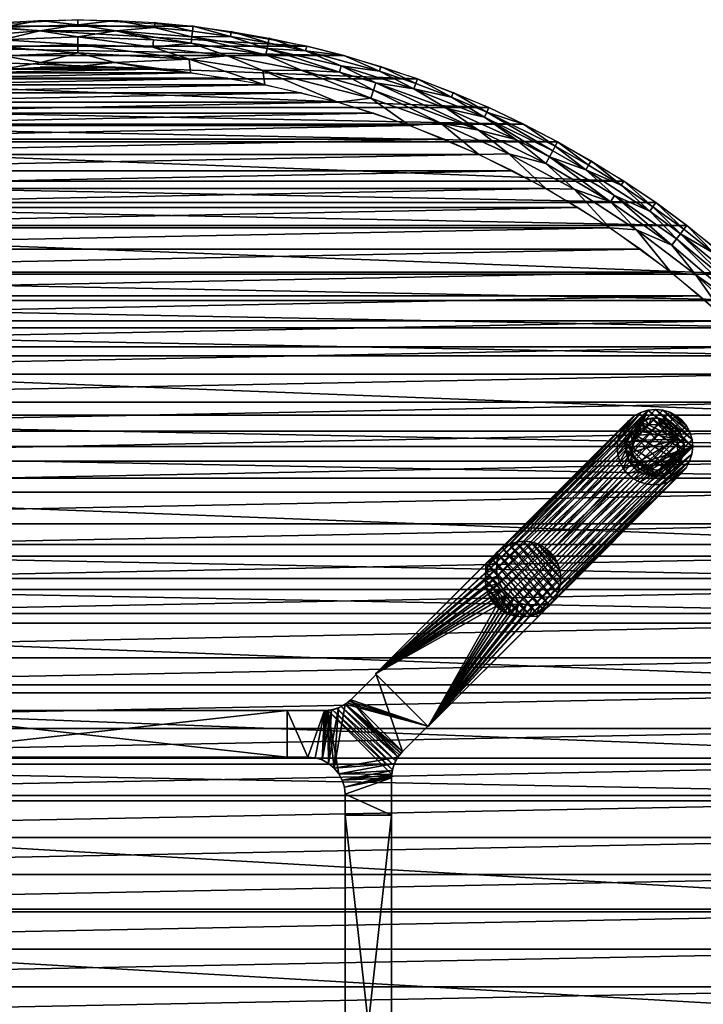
# Model space of a CAD drawing. Header units: inches. Extents: x -27 to 27, y -27 to 27.
# Tile 7 of 8: x -1.6 to 16.8, y 0.5 to 27. Entities that reach past the tile are written whole.
import ezdxf

# ---------------------------------------------------------------- set-up
doc = ezdxf.new("R2010")
doc.units = ezdxf.units.IN
doc.header["$MEASUREMENT"] = 0
for name, color, linetype in [('AFUTL-3-EDPL', 19, 'Continuous'), ('AFUTL-3-GDPL', 19, 'Continuous'), ('AFUTL-3-HWPT', 4, 'Continuous'), ('AFUTL-3-LGWD', 15, 'Continuous'), ('AFUTL-3-TPWD', 15, 'Continuous')]:
    doc.layers.add(name, color=color, linetype=linetype)

msp = doc.modelspace()

# ---------------------------------------------------------------- meshes
at = {"layer": 'AFUTL-3-EDPL'}
mesh = msp.add_polyface(dxfattribs=at)
corners = [(-0.991, 25.849, 41.005), (-2.02, 25.667, 40.976), (-1.999, 26.033, 41.092), (-3.044, 26.365, 41.371), (-5.053, 26.055, 41.371), (-5.087, 26.23, 41.556), (-1.034, 26.98, 42.047), (0, 26.866, 41.766), (-2.057, 26.788, 41.766), (-3.986, 25.804, 41.092), (-3.096, 26.822, 42.047), (-4.101, 26.552, 41.766), (-4.122, 26.684, 42.047), (-5.141, 26.506, 42.047), (-2.016, 26.258, 41.215), (-1.023, 26.699, 41.556), (0, 26.54, 41.371), (-2.032, 26.462, 41.371), (1.023, 26.699, 41.556), (0, 27, 42.047), (-5.115, 26.375, 41.766), (-3.064, 26.542, 41.556), (0, 26.11, 41.092), (0.991, 25.849, 41.005), (-2.067, 26.921, 42.047), (-3.026, 25.568, 40.976), (-5.894, 25.187, 41.005), (0, 26.336, 41.215), (-6.919, 25.176, 41.092), (-5.014, 25.854, 41.215), (0, 25.746, 40.976), (-5.023, 25.251, 40.976)]
mesh.append_faces([[corners[k] for k in face] for face in [(9, 28, 29)]], dxfattribs={"vtx0": -1})
mesh.append_faces([[corners[k] for k in face] for face in [(2, 1, 9), (12, 11, 13), (19, 7, 6), (24, 8, 10), (27, 22, 14), (3, 14, 4), (11, 5, 20), (6, 8, 24), (10, 11, 12), (17, 14, 3)]], dxfattribs={"vtx0": -1, "vtx1": -1})
mesh.append_faces([[corners[k] for k in face] for face in [(0, 1, 2), (6, 7, 8), (10, 8, 11), (15, 16, 17), (18, 16, 15), (21, 3, 5), (15, 17, 21), (22, 23, 0), (25, 26, 9), (8, 21, 11), (8, 15, 21), (7, 15, 8), (7, 18, 15), (11, 21, 5), (14, 29, 4), (16, 27, 17), (22, 0, 2), (14, 22, 2), (23, 30, 0)]], dxfattribs={"vtx0": -1, "vtx1": -1, "vtx2": -1})
mesh.append_faces([[corners[k] for k in face] for face in [(13, 11, 20), (14, 9, 29), (17, 27, 14), (21, 17, 3), (0, 30, 1)]], dxfattribs={"vtx0": -1, "vtx2": -1})
mesh.append_faces([[corners[k] for k in face] for face in [(3, 4, 5), (2, 9, 14), (1, 25, 9)]], dxfattribs={"vtx1": -1, "vtx2": -1})
mesh.append_faces([[corners[k] for k in face] for face in [(25, 31, 26)]], dxfattribs={"vtx2": -1})
mesh = msp.add_polyface(dxfattribs=at)
corners = [(1.023, 26.699, 41.556), (2.032, 26.462, 41.371), (0, 26.54, 41.371), (2.994, 25.937, 41.092), (5.023, 25.251, 40.976), (3.026, 25.568, 40.976), (0.991, 25.849, 41.005), (0, 26.11, 41.092), (3.064, 26.542, 41.556), (3.044, 26.365, 41.371), (3.096, 26.822, 42.047), (4.101, 26.552, 41.766), (3.081, 26.689, 41.766), (5.053, 26.055, 41.371), (4.971, 25.632, 41.092), (5.087, 26.23, 41.556), (1.034, 26.98, 42.047), (2.057, 26.788, 41.766), (0, 26.866, 41.766), (2.067, 26.921, 42.047), (2.016, 26.258, 41.215), (4.02, 26.027, 41.215), (4.122, 26.684, 42.047), (0, 26.336, 41.215), (6.122, 26.16, 41.766), (5.115, 26.375, 41.766), (6.001, 25.643, 41.215), (5.141, 26.506, 42.047), (0, 27, 42.047), (2.02, 25.667, 40.976), (0, 25.746, 40.976)]
mesh.append_faces([[corners[k] for k in face] for face in [(0, 9, 1)]], dxfattribs={"vtx0": -1})
mesh.append_faces([[corners[k] for k in face] for face in [(14, 4, 3), (11, 8, 12), (24, 15, 25), (20, 3, 23), (9, 20, 1), (25, 15, 11), (12, 8, 17)]], dxfattribs={"vtx0": -1, "vtx1": -1})
mesh.append_faces([[corners[k] for k in face] for face in [(3, 6, 7), (8, 9, 0), (8, 13, 9), (15, 13, 8), (16, 17, 18), (1, 20, 2), (9, 21, 20), (23, 3, 7), (17, 0, 18), (17, 8, 0), (11, 15, 8), (21, 3, 20), (13, 21, 9), (13, 26, 21), (26, 14, 21), (3, 5, 6)]], dxfattribs={"vtx0": -1, "vtx1": -1, "vtx2": -1})
mesh.append_faces([[corners[k] for k in face] for face in [(3, 4, 5), (10, 11, 12), (21, 14, 3), (2, 20, 23), (22, 25, 11), (19, 12, 17)]], dxfattribs={"vtx0": -1, "vtx2": -1})
mesh.append_faces([[corners[k] for k in face] for face in [(0, 1, 2), (16, 19, 17), (10, 22, 11), (22, 27, 25), (28, 16, 18), (19, 10, 12)]], dxfattribs={"vtx1": -1, "vtx2": -1})
mesh.append_faces([[corners[k] for k in face] for face in [(5, 29, 6), (6, 29, 30)]], dxfattribs={"vtx2": -1})
mesh = msp.add_polyface(dxfattribs=at)
corners = [(8.106, 25.614, 41.766), (7.08, 25.763, 41.556), (6.122, 26.16, 41.766), (9.031, 25.146, 41.556), (9.921, 24.616, 41.371), (8.008, 25.303, 41.371), (9.76, 24.217, 41.092), (8.911, 24.155, 40.976), (7.878, 24.893, 41.092), (5.141, 26.506, 42.047), (6.152, 26.29, 42.047), (6.989, 24.78, 40.976), (7.154, 26.035, 42.047), (10.773, 24.031, 41.215), (5.087, 26.23, 41.556), (7.033, 25.591, 41.371), (5.053, 26.055, 41.371), (4.971, 25.632, 41.092), (10.093, 25.043, 42.047), (10.99, 24.516, 41.766), (10.043, 24.919, 41.766), (8.146, 25.742, 42.047), (5.115, 26.375, 41.766), (7.946, 25.108, 41.215), (6.001, 25.643, 41.215), (9.126, 25.411, 42.047), (5.023, 25.251, 40.976), (10.779, 23.381, 40.976), (10.93, 24.381, 41.556), (11.585, 23.399, 41.092), (9.081, 25.285, 41.766)]
mesh.append_faces([[corners[k] for k in face] for face in [(6, 7, 8), (19, 28, 20), (30, 3, 0), (5, 23, 15), (20, 3, 30)]], dxfattribs={"vtx0": -1, "vtx1": -1})
mesh.append_faces([[corners[k] for k in face] for face in [(0, 1, 2), (12, 0, 2), (14, 15, 16), (8, 11, 17), (15, 23, 24), (5, 13, 23), (15, 24, 16), (13, 6, 23), (20, 28, 3), (0, 3, 1), (1, 15, 14), (3, 5, 1), (2, 1, 14), (28, 4, 3), (23, 8, 24), (24, 8, 17)]], dxfattribs={"vtx0": -1, "vtx1": -1, "vtx2": -1})
mesh.append_faces([[corners[k] for k in face] for face in [(3, 4, 5), (8, 7, 11), (18, 19, 20), (9, 2, 22), (17, 11, 26), (6, 27, 7), (23, 6, 8), (13, 29, 6), (21, 30, 0), (1, 5, 15), (25, 20, 30)]], dxfattribs={"vtx0": -1, "vtx2": -1})
mesh.append_faces([[corners[k] for k in face] for face in [(4, 13, 5)]], dxfattribs={"vtx1": -1})
mesh.append_faces([[corners[k] for k in face] for face in [(9, 10, 2), (12, 21, 0), (25, 18, 20), (10, 12, 2), (21, 25, 30)]], dxfattribs={"vtx1": -1, "vtx2": -1})
mesh = msp.add_polyface(dxfattribs=at)
corners = [(12.581, 23.136, 41.215), (13.342, 22.443, 41.092), (11.585, 23.399, 41.092), (11.045, 24.638, 42.047), (11.98, 24.196, 42.047), (10.99, 24.516, 41.766), (12.58, 22.463, 40.976), (10.779, 23.381, 40.976), (14.604, 22.551, 41.766), (15.372, 21.854, 41.556), (13.654, 22.966, 41.556), (13.797, 23.208, 42.047), (13.729, 23.094, 41.766), (12.835, 23.603, 41.766), (15.021, 21.356, 41.092), (15.939, 20.219, 40.976), (14.304, 21.407, 40.976), (11.776, 23.784, 41.371), (10.773, 24.031, 41.215), (9.921, 24.616, 41.371), (14.426, 22.277, 41.371), (12.764, 23.473, 41.556), (12.679, 23.316, 41.371), (10.93, 24.381, 41.556), (14.676, 22.663, 42.047), (15.965, 20.944, 41.215), (14.315, 22.105, 41.215), (12.898, 23.72, 42.047), (9.76, 24.217, 41.092), (15.457, 21.975, 41.766), (10.093, 25.043, 42.047)]
mesh.append_faces([[corners[k] for k in face] for face in [(23, 22, 17)]], dxfattribs={"vtx0": -1})
mesh.append_faces([[corners[k] for k in face] for face in [(1, 6, 2), (21, 22, 23), (8, 10, 12), (2, 7, 28), (14, 16, 1), (10, 22, 21), (22, 0, 17), (12, 10, 13)]], dxfattribs={"vtx0": -1, "vtx1": -1})
mesh.append_faces([[corners[k] for k in face] for face in [(8, 9, 10), (4, 13, 5), (9, 20, 10), (10, 20, 22), (25, 14, 26), (26, 1, 0), (0, 2, 18), (13, 21, 5), (22, 26, 0), (17, 0, 18), (20, 25, 26), (20, 26, 22)]], dxfattribs={"vtx0": -1, "vtx1": -1, "vtx2": -1})
mesh.append_faces([[corners[k] for k in face] for face in [(0, 1, 2), (2, 6, 7), (11, 8, 12), (14, 15, 16), (17, 18, 19), (1, 16, 6), (5, 21, 23), (26, 14, 1), (24, 29, 8), (13, 10, 21), (27, 12, 13)]], dxfattribs={"vtx0": -1, "vtx2": -1})
mesh.append_faces([[corners[k] for k in face] for face in [(3, 4, 5), (11, 24, 8), (23, 17, 19), (27, 11, 12), (4, 27, 13), (30, 3, 5)]], dxfattribs={"vtx1": -1, "vtx2": -1})
mesh = msp.add_polyface(dxfattribs=at)
corners = [(17.094, 20.727, 41.766), (16.197, 21.249, 41.556), (16.287, 21.367, 41.766), (17.776, 19.947, 41.556), (18.813, 18.105, 41.092), (17.477, 18.906, 40.976), (16.612, 20.143, 41.092), (19.358, 18.63, 41.766), (18.527, 19.251, 41.556), (18.63, 19.358, 41.766), (19.947, 17.776, 41.556), (17.658, 19.814, 41.371), (16.089, 21.107, 41.371), (19.123, 18.404, 41.371), (15.372, 21.854, 41.556), (14.426, 22.277, 41.371), (15.939, 20.219, 40.976), (15.021, 21.356, 41.092), (16.368, 21.473, 42.047), (17.964, 20.157, 42.047), (18.723, 19.454, 42.047), (17.179, 20.83, 42.047), (18.262, 18.975, 41.215), (15.965, 20.944, 41.215), (15.534, 22.084, 42.047), (17.875, 20.057, 41.766), (15.457, 21.975, 41.766), (14.604, 22.551, 41.766), (19.454, 18.723, 42.047), (14.676, 22.663, 42.047), (19.814, 17.658, 41.371), (20.057, 17.875, 41.766)]
mesh.append_faces([[corners[k] for k in face] for face in [(8, 30, 13)]], dxfattribs={"vtx0": -1})
mesh.append_faces([[corners[k] for k in face] for face in [(0, 1, 2), (7, 8, 9), (6, 16, 17), (22, 4, 6), (25, 3, 0), (26, 14, 27), (8, 11, 3), (1, 12, 14), (9, 8, 25), (2, 1, 26)]], dxfattribs={"vtx0": -1, "vtx1": -1})
mesh.append_faces([[corners[k] for k in face] for face in [(0, 3, 1), (4, 5, 6), (7, 10, 8), (3, 11, 1), (14, 12, 15), (12, 23, 15), (12, 22, 23)]], dxfattribs={"vtx0": -1, "vtx1": -1, "vtx2": -1})
mesh.append_faces([[corners[k] for k in face] for face in [(1, 11, 12), (18, 0, 2), (20, 7, 9), (23, 6, 17), (6, 5, 16), (13, 22, 11), (21, 25, 0), (25, 8, 3), (26, 1, 14), (28, 31, 7), (19, 9, 25), (24, 2, 26)]], dxfattribs={"vtx0": -1, "vtx2": -1})
mesh.append_faces([[corners[k] for k in face] for face in [(11, 22, 12)]], dxfattribs={"vtx1": -1})
mesh.append_faces([[corners[k] for k in face] for face in [(8, 13, 11), (19, 20, 9), (18, 21, 0), (22, 6, 23), (24, 18, 2), (21, 19, 25), (20, 28, 7), (29, 24, 26)]], dxfattribs={"vtx1": -1, "vtx2": -1})
at = {"layer": 'AFUTL-3-GDPL'}
mesh = msp.add_polyface(dxfattribs=at)
corners = [(15.601, 16.295), (14.846, 15.093), (16.1, 15.724, 0.531), (15.931, 14.846), (15.301, 14.924, 0.531), (16.179, 15.931), (15.07, 15.954, 0.531), (14.73, 15.601), (15.895, 15.019, 0.531), (15.093, 16.179), (16.295, 15.424), (15.424, 14.73), (14.902, 15.376, 0.531), (15.649, 16.122, 0.531), (15.093, 14.846, 0.177), (16.069, 14.956, 0.177), (14.846, 15.931, 0.177), (16.179, 15.931, 0.177), (15.931, 16.179, 0.177), (15.093, 16.179, 0.177), (14.769, 15.252, 0.177), (15.772, 14.769, 0.177), (16.295, 15.601, 0.177), (15.601, 16.295, 0.177), (16.256, 15.252, 0.177), (14.73, 15.601, 0.177), (15.424, 14.73, 0.177), (16.13, 15.415, 0.531), (15.61, 14.895, 0.531), (14.912, 15.687, 0.531), (14.846, 15.931), (15.093, 14.846), (15.931, 16.179), (16.179, 15.093), (15.338, 16.113, 0.531), (15.926, 15.981, 0.531), (15.044, 15.099, 0.531), (16.006, 15.129, 0.531), (14.956, 14.956, 0.177), (15.252, 16.256, 0.177), (15.424, 16.295), (16.295, 15.601), (14.73, 15.424), (15.601, 14.73), (16.295, 15.424, 0.177), (15.424, 16.295, 0.177), (14.846, 15.093, 0.177), (16.179, 15.093, 0.177), (15.772, 16.256, 0.177), (14.73, 15.424, 0.177), (15.931, 14.846, 0.177), (16.069, 16.069, 0.177)]
mesh.append_faces([[corners[k] for k in face] for face in [(4, 14, 26), (35, 51, 18), (6, 19, 16), (12, 49, 20), (34, 45, 39), (28, 26, 21), (36, 46, 38), (21, 43, 3), (47, 33, 24), (29, 16, 25), (51, 32, 18), (48, 32, 0), (13, 48, 23), (39, 40, 9), (20, 42, 1), (46, 1, 38), (50, 3, 15), (2, 22, 17), (48, 0, 23), (45, 40, 39), (24, 33, 10), (49, 42, 20), (26, 43, 21), (4, 26, 28), (6, 16, 29), (38, 1, 31), (51, 5, 32), (15, 3, 33), (38, 31, 14), (39, 9, 19), (26, 11, 43), (27, 24, 44), (24, 10, 44), (20, 1, 46), (15, 33, 47), (18, 32, 48), (21, 3, 50), (17, 5, 51)]])
mesh.append_faces([[corners[k] for k in face] for face in [(13, 45, 34), (37, 24, 27), (12, 46, 36), (19, 30, 16), (22, 5, 17), (16, 7, 25), (14, 11, 26), (27, 22, 2), (1, 11, 31), (5, 0, 32), (34, 19, 6), (36, 14, 4), (37, 28, 8), (45, 0, 40), (22, 10, 41), (49, 7, 42), (37, 15, 47), (13, 18, 48), (12, 25, 49), (8, 21, 50), (35, 17, 51)]], dxfattribs={"vtx0": -1})
mesh.append_faces([[corners[k] for k in face] for face in [(33, 9, 10), (30, 3, 7), (42, 11, 1), (27, 28, 37), (41, 0, 5), (2, 4, 27), (9, 33, 30), (8, 15, 37), (10, 40, 41), (7, 43, 42)]], dxfattribs={"vtx0": -1, "vtx1": -1})
mesh.append_faces([[corners[k] for k in face] for face in [(10, 9, 40), (7, 3, 43), (27, 4, 28), (2, 6, 29), (30, 33, 3), (2, 36, 4), (41, 40, 0), (42, 43, 11)]], dxfattribs={"vtx0": -1, "vtx2": -1})
mesh.append_faces([[corners[k] for k in face] for face in [(28, 21, 8), (29, 25, 12), (35, 18, 13), (44, 10, 22), (2, 17, 35), (35, 13, 2), (23, 0, 45), (25, 7, 49)]], dxfattribs={"vtx1": -1})
mesh.append_faces([[corners[k] for k in face] for face in [(29, 12, 2), (12, 36, 2), (13, 34, 2), (34, 6, 2)]], dxfattribs={"vtx1": -1, "vtx2": -1})
mesh.append_faces([[corners[k] for k in face] for face in [(37, 47, 24), (27, 44, 22), (14, 31, 11), (16, 30, 7), (22, 41, 5), (8, 50, 15), (19, 9, 30), (36, 38, 14), (34, 39, 19), (13, 23, 45), (12, 20, 46)]], dxfattribs={"vtx2": -1})
at = {"layer": 'AFUTL-3-HWPT'}
mesh = msp.add_polyface(dxfattribs=at)
corners = [(8.004, 9.418, 40.976), (9.418, 8.004, 40.976), (12.38, 10.966, 40.976), (12.321, 11.025, 40.976), (12.133, 10.971, 40.976), (11.939, 10.953, 40.976), (11.746, 10.973, 40.976), (11.561, 11.03, 40.976), (11.391, 11.121, 40.976), (11.243, 11.243, 40.976), (11.121, 11.391, 40.976), (11.03, 11.561, 40.976), (10.973, 11.746, 40.976), (10.953, 11.939, 40.976), (10.971, 12.133, 40.976), (11.025, 12.321, 40.976), (10.966, 12.38, 40.976), (11.266, 12.681, 38.976), (8.004, 9.418, 38.976), (9.418, 8.004, 38.976), (12.681, 11.266, 38.976), (11.325, 12.622, 38.976), (12.622, 11.325, 38.976), (11.271, 12.434, 38.976), (11.254, 12.24, 38.976), (11.274, 12.047, 38.976), (11.33, 11.862, 38.976), (11.421, 11.692, 38.976), (11.543, 11.543, 38.976), (11.692, 11.421, 38.976), (11.862, 11.33, 38.976), (12.047, 11.274, 38.976), (12.24, 11.254, 38.976), (12.434, 11.271, 38.976)]
mesh.append_faces([[corners[k] for k in face] for face in [(16, 18, 0), (19, 2, 1), (16, 21, 17), (20, 3, 2), (23, 15, 14), (24, 14, 13), (25, 13, 12), (26, 12, 11), (27, 11, 10), (28, 10, 9), (28, 8, 29), (29, 7, 30), (30, 6, 31), (31, 5, 32), (32, 4, 33), (33, 3, 22), (1, 18, 19)]], dxfattribs={"vtx0": -1})
mesh.append_faces([[corners[k] for k in face] for face in [(1, 9, 0), (2, 4, 1), (17, 23, 18), (18, 28, 19)]], dxfattribs={"vtx0": -1, "vtx1": -1})
mesh.append_faces([[corners[k] for k in face] for face in [(0, 9, 10), (0, 10, 11), (1, 4, 5), (1, 5, 6), (1, 7, 8), (1, 8, 9), (0, 12, 13), (0, 13, 14), (14, 16, 0), (18, 23, 24), (18, 24, 25), (18, 26, 27), (18, 27, 28), (19, 28, 29), (19, 29, 30), (19, 31, 32), (19, 32, 33), (33, 20, 19)]], dxfattribs={"vtx0": -1, "vtx2": -1})
mesh.append_faces([[corners[k] for k in face] for face in [(15, 16, 14), (17, 18, 16), (20, 2, 19), (15, 21, 16), (22, 3, 20), (22, 20, 33), (21, 15, 23), (23, 14, 24), (24, 13, 25), (25, 12, 26), (26, 11, 27), (27, 10, 28), (0, 18, 1)]], dxfattribs={"vtx1": -1})
mesh.append_faces([[corners[k] for k in face] for face in [(6, 7, 1), (11, 12, 0), (25, 26, 18), (30, 31, 19)]], dxfattribs={"vtx1": -1, "vtx2": -1})
mesh.append_faces([[corners[k] for k in face] for face in [(2, 3, 4), (17, 21, 23), (28, 9, 8), (29, 8, 7), (30, 7, 6), (31, 6, 5), (32, 5, 4), (33, 4, 3)]], dxfattribs={"vtx2": -1})
mesh = msp.add_polyface(dxfattribs=at)
corners = [(8.015, 9.407, 40.976), (8.015, 9.407, 39.008), (7.334, 8.726, 38.986), (7.334, 8.726, 40.976), (9.407, 8.015, 39.008), (9.407, 8.015, 40.976), (8.726, 7.334, 40.976), (8.726, 7.334, 38.986), (5.625, 8.433, 38.976), (5.625, 8.433, 40.976), (6.627, 8.433, 40.976), (6.627, 8.433, 38.976), (5.625, 7.183, 38.976), (5.625, 7.183, 40.976), (6.822, 8.452, 40.976), (7.009, 8.509, 40.976), (7.182, 8.601, 40.976), (7.288, 8.682, 38.984), (7.239, 8.642, 38.983), (7.187, 8.605, 38.981), (7.079, 8.541, 38.979), (6.962, 8.491, 38.977), (6.841, 8.456, 38.977), (6.719, 8.437, 38.976), (6.688, 8.435, 38.976), (6.657, 8.433, 38.976), (8.601, 7.182, 40.976), (8.509, 7.009, 40.976), (8.452, 6.822, 40.976), (8.433, 6.627, 40.976), (8.433, 6.627, 38.976), (8.433, 6.657, 38.976), (8.435, 6.688, 38.976), (8.437, 6.719, 38.976), (8.456, 6.841, 38.977), (8.491, 6.962, 38.977), (8.541, 7.079, 38.979), (8.605, 7.187, 38.981), (8.642, 7.239, 38.983), (8.682, 7.288, 38.984), (6.183, 7.183, 38.976), (6.183, 7.183, 40.976), (6.378, 7.164, 40.976), (6.566, 7.107, 40.976), (6.738, 7.014, 40.976), (6.89, 6.89, 40.976), (7.014, 6.738, 40.976), (7.107, 6.566, 40.976), (7.164, 6.378, 40.976), (7.183, 6.183, 40.976), (7.183, 5.625, 40.976), (8.433, 5.625, 40.976), (8.433, 5.625, 38.976), (6.378, 7.164, 38.976), (6.566, 7.107, 38.976), (6.738, 7.014, 38.976), (6.89, 6.89, 38.976), (7.014, 6.738, 38.976), (7.107, 6.566, 38.976), (7.164, 6.378, 38.976), (7.183, 6.183, 38.976), (7.183, 5.625, 38.976)]
mesh.append_faces([[corners[k] for k in face] for face in [(1, 5, 4), (9, 12, 13), (41, 9, 13), (30, 51, 52), (59, 49, 48), (58, 48, 47), (57, 47, 46), (56, 46, 45), (55, 45, 44), (54, 44, 43), (53, 43, 42), (60, 52, 61), (52, 50, 61)]], dxfattribs={"vtx0": -1})
mesh.append_faces([[corners[k] for k in face] for face in [(4, 6, 7), (8, 10, 11), (14, 23, 10), (15, 21, 14), (21, 15, 20), (20, 16, 19), (19, 16, 18), (18, 3, 17), (17, 3, 2), (26, 38, 6), (27, 36, 26), (36, 27, 35), (35, 28, 34), (34, 28, 33), (33, 29, 32), (32, 29, 31), (31, 29, 30), (13, 40, 41), (6, 3, 26), (45, 15, 44), (44, 14, 43), (43, 10, 42), (42, 10, 41), (26, 45, 27), (27, 46, 28), (28, 47, 29), (60, 49, 59), (61, 49, 60), (33, 23, 34), (34, 22, 35), (35, 21, 36), (36, 20, 37), (25, 54, 11), (54, 23, 55), (55, 23, 56), (56, 23, 57), (57, 33, 58), (58, 33, 59), (59, 30, 60), (2, 4, 17), (17, 4, 18), (18, 4, 19)]], dxfattribs={"vtx0": -1, "vtx1": -1})
mesh.append_faces([[corners[k] for k in face] for face in [(26, 16, 45), (57, 23, 33)]], dxfattribs={"vtx0": -1, "vtx1": -1, "vtx2": -1})
mesh.append_faces([[corners[k] for k in face] for face in [(3, 1, 2), (10, 23, 24), (10, 24, 25), (14, 21, 22), (14, 22, 23), (20, 15, 16), (18, 16, 3), (6, 38, 39), (6, 39, 7), (26, 36, 37), (26, 37, 38), (35, 27, 28), (33, 28, 29), (6, 0, 3), (26, 3, 16), (45, 16, 15), (44, 15, 14), (43, 14, 10), (41, 10, 9), (27, 45, 46), (28, 46, 47), (29, 47, 48), (29, 48, 49), (49, 51, 29), (40, 42, 41), (34, 23, 22), (35, 22, 21), (36, 21, 20), (37, 20, 19), (11, 54, 53), (11, 53, 40), (54, 24, 23), (59, 33, 32), (59, 32, 31), (60, 30, 52), (40, 8, 11), (19, 4, 7), (19, 7, 39), (19, 38, 37)]], dxfattribs={"vtx0": -1, "vtx2": -1})
mesh.append_faces([[corners[k] for k in face] for face in [(0, 1, 3), (5, 6, 4), (9, 10, 8), (0, 5, 1), (8, 12, 9), (12, 40, 13), (5, 0, 6), (50, 51, 49), (59, 48, 58), (58, 47, 57), (57, 46, 56), (56, 45, 55), (55, 44, 54), (54, 43, 53), (53, 42, 40), (50, 49, 61), (12, 8, 40), (1, 4, 2), (51, 50, 52)]], dxfattribs={"vtx1": -1})
mesh.append_faces([[corners[k] for k in face] for face in [(25, 11, 10), (29, 51, 30), (25, 24, 54), (31, 30, 59), (39, 38, 19)]], dxfattribs={"vtx1": -1, "vtx2": -1})
mesh = msp.add_polyface(dxfattribs=at)
corners = [(-5.625, 7.183, 38.976), (-5.625, 8.433, 38.976), (5.625, 8.433, 38.976), (5.625, 7.183, 38.976), (5.625, 7.183, 40.976), (-5.625, 7.183, 40.976), (5.625, 8.433, 40.976), (-5.625, 8.433, 40.976)]
mesh.append_faces([[corners[k] for k in face] for face in [(3, 1, 2), (5, 3, 4), (2, 4, 3), (1, 6, 2), (5, 6, 7), (0, 7, 1)]], dxfattribs={"vtx0": -1})
mesh.append_faces([[corners[k] for k in face] for face in [(0, 1, 3), (0, 3, 5), (6, 4, 2), (7, 6, 1), (4, 6, 5), (5, 7, 0)]], dxfattribs={"vtx1": -1})
mesh = msp.add_polyface(dxfattribs=at)
corners = [(7.183, 5.625, 38.976), (8.433, 5.625, 38.976), (8.433, -5.625, 38.976), (7.183, -5.625, 38.976), (8.433, 5.625, 40.976), (8.433, -5.625, 40.976), (7.183, -5.625, 40.976), (7.183, 5.625, 40.976)]
mesh.append_faces([[corners[k] for k in face] for face in [(3, 1, 2), (1, 5, 2), (6, 2, 5), (3, 7, 0), (5, 7, 6), (0, 4, 1)]], dxfattribs={"vtx0": -1})
mesh.append_faces([[corners[k] for k in face] for face in [(0, 1, 3), (4, 5, 1), (3, 2, 6), (6, 7, 3), (4, 7, 5), (7, 4, 0)]], dxfattribs={"vtx1": -1})
at = {"layer": 'AFUTL-3-LGWD'}
mesh = msp.add_polyface(dxfattribs=at)
corners = [(14.787, 14.787, 0.098), (14.939, 14.662, 0.098), (15.114, 14.57, 0.098), (15.303, 14.515, 0.098), (15.501, 14.497, 0.098), (15.699, 14.519, 0.098), (15.89, 14.579, 0.098), (16.067, 14.675, 0.098), (16.222, 14.802, 0.098), (16.35, 14.958, 0.098), (16.446, 15.134, 0.098), (16.506, 15.325, 0.098), (16.528, 15.524, 0.098), (16.51, 15.721, 0.098), (16.455, 15.911, 0.098), (16.363, 16.086, 0.098), (16.238, 16.238, 0.098), (16.086, 16.363, 0.098), (15.911, 16.455, 0.098), (15.721, 16.51, 0.098), (15.524, 16.528, 0.098), (15.325, 16.506, 0.098), (15.134, 16.446, 0.098), (14.958, 16.35, 0.098), (14.802, 16.222, 0.098), (14.675, 16.067, 0.098), (14.579, 15.89, 0.098), (14.519, 15.699, 0.098), (14.497, 15.501, 0.098), (14.515, 15.303, 0.098), (14.57, 15.114, 0.098), (14.662, 14.939, 0.098), (12.695, 12.695, 40.972), (12.819, 12.542, 40.972), (12.911, 12.368, 40.972), (12.967, 12.178, 40.972), (12.984, 11.98, 40.972), (12.963, 11.782, 40.972), (12.903, 11.591, 40.972), (12.807, 11.414, 40.972), (12.679, 11.259, 40.972), (12.524, 11.131, 40.972), (12.347, 11.035, 40.972), (12.156, 10.976, 40.972), (11.958, 10.954, 40.972), (11.76, 10.971, 40.972), (11.57, 11.027, 40.972), (11.396, 11.119, 40.972), (11.243, 11.243, 40.972), (11.119, 11.396, 40.972), (11.027, 11.57, 40.972), (10.971, 11.76, 40.972), (10.954, 11.958, 40.972), (10.976, 12.156, 40.972), (11.035, 12.347, 40.972), (11.131, 12.524, 40.972), (11.259, 12.679, 40.972), (11.414, 12.807, 40.972), (11.591, 12.903, 40.972), (11.782, 12.963, 40.972), (11.98, 12.984, 40.972), (12.178, 12.967, 40.972), (12.368, 12.911, 40.972), (12.542, 12.819, 40.972)]
mesh.append_faces([[corners[k] for k in face] for face in [(0, 47, 48), (46, 1, 2), (44, 3, 4), (42, 5, 6), (40, 7, 8), (38, 9, 10), (36, 11, 12), (34, 13, 14), (32, 15, 16), (63, 18, 62), (61, 20, 60), (59, 22, 58), (57, 24, 56), (55, 26, 54), (53, 28, 52), (51, 30, 50), (47, 49, 48), (23, 25, 24), (15, 17, 16), (7, 9, 8)]], dxfattribs={"vtx0": -1})
mesh.append_faces([[corners[k] for k in face] for face in [(1, 47, 0), (47, 1, 46), (45, 3, 44), (43, 5, 42), (41, 7, 40), (39, 9, 38), (37, 11, 36), (35, 13, 34), (33, 15, 32), (32, 17, 63), (62, 19, 61), (60, 21, 59), (58, 23, 57), (56, 25, 55), (54, 27, 53), (52, 29, 51), (50, 31, 49), (33, 63, 34), (34, 62, 35), (35, 61, 36), (36, 60, 37), (37, 59, 38), (38, 58, 39), (39, 57, 40), (40, 56, 41), (41, 55, 42), (42, 54, 43), (43, 53, 44), (44, 52, 45), (45, 51, 46), (46, 50, 47), (21, 27, 22), (22, 26, 23), (12, 20, 13), (13, 19, 14), (14, 18, 15), (11, 4, 12), (4, 11, 5), (5, 10, 6), (6, 9, 7)]], dxfattribs={"vtx0": -1, "vtx1": -1})
mesh.append_faces([[corners[k] for k in face] for face in [(12, 31, 21)]], dxfattribs={"vtx0": -1, "vtx1": -1, "vtx2": -1})
mesh.append_faces([[corners[k] for k in face] for face in [(45, 2, 3), (43, 4, 5), (41, 6, 7), (39, 8, 9), (37, 10, 11), (35, 12, 13), (33, 14, 15), (63, 17, 18), (61, 19, 20), (59, 21, 22), (57, 23, 24), (55, 25, 26), (53, 27, 28), (51, 29, 30), (49, 31, 0), (34, 63, 62), (35, 62, 61), (36, 61, 60), (37, 60, 59), (38, 59, 58), (39, 58, 57), (40, 57, 56), (41, 56, 55), (42, 55, 54), (43, 54, 53), (44, 53, 52), (45, 52, 51), (46, 51, 50), (47, 50, 49), (12, 0, 31), (21, 31, 30), (21, 30, 29), (21, 28, 27), (22, 27, 26), (23, 26, 25), (13, 20, 19), (14, 19, 18), (15, 18, 17), (12, 4, 3), (12, 3, 2), (5, 11, 10), (6, 10, 9)]], dxfattribs={"vtx0": -1, "vtx2": -1})
mesh.append_faces([[corners[k] for k in face] for face in [(46, 2, 45), (44, 4, 43), (42, 6, 41), (40, 8, 39), (38, 10, 37), (36, 12, 35), (34, 14, 33), (32, 63, 33)]], dxfattribs={"vtx1": -1})
mesh.append_faces([[corners[k] for k in face] for face in [(1, 0, 12), (29, 28, 21), (21, 20, 12), (2, 1, 12)]], dxfattribs={"vtx1": -1, "vtx2": -1})
mesh.append_faces([[corners[k] for k in face] for face in [(0, 48, 49), (32, 16, 17), (62, 18, 19), (60, 20, 21), (58, 22, 23), (56, 24, 25), (54, 26, 27), (52, 28, 29), (50, 30, 31)]], dxfattribs={"vtx2": -1})
at = {"layer": 'AFUTL-3-TPWD'}
mesh = msp.add_polyface(dxfattribs=at)
corners = [(0, 25.746, 40.976), (25.746, 0, 40.976), (0, -25.746, 40.976), (-25.746, 0, 40.976), (-22.084, -15.534, 42.047), (0, -27, 42.047), (0, 27, 42.047), (22.084, 15.534, 42.047), (-19.578, -16.721, 40.976), (19.578, 16.721, 40.976), (16.721, -19.578, 40.976), (-16.721, 19.578, 40.976), (15.534, -22.084, 42.047), (-15.534, 22.084, 42.047), (22.084, -15.534, 42.047), (15.534, 22.084, 42.047), (-15.534, -22.084, 42.047), (-22.084, 15.534, 42.047), (9.126, -25.411, 42.047), (25.411, 9.126, 42.047), (-25.411, -9.126, 42.047), (-9.126, 25.411, 42.047), (-25.411, 9.126, 42.047), (25.411, -9.126, 42.047), (-9.126, -25.411, 42.047), (9.126, 25.411, 42.047), (-26.822, -3.096, 42.047), (26.822, 3.096, 42.047), (-26.822, 3.096, 42.047), (26.822, -3.096, 42.047), (-25.251, -5.023, 40.976), (-5.023, -25.251, 40.976), (25.251, -5.023, 40.976), (5.023, 25.251, 40.976), (-25.251, 5.023, 40.976), (5.023, -25.251, 40.976), (25.251, 5.023, 40.976), (-5.023, 25.251, 40.976), (-9.853, -23.786, 40.976), (9.853, 23.786, 40.976), (23.786, -9.853, 40.976), (-23.786, 9.853, 40.976), (-9.853, 23.786, 40.976), (9.853, -23.786, 40.976), (23.786, 9.853, 40.976), (-23.786, -9.853, 40.976), (19.578, -16.721, 40.976), (16.721, 19.578, 40.976), (-19.578, 16.721, 40.976), (-16.721, -19.578, 40.976), (22.463, -12.58, 40.976), (-22.463, 12.58, 40.976), (12.58, 22.463, 40.976), (-12.58, -22.463, 40.976), (22.463, 12.58, 40.976), (-22.463, -12.58, 40.976), (-12.58, 22.463, 40.976), (12.58, -22.463, 40.976), (-3.096, -26.822, 42.047), (3.096, 26.822, 42.047), (3.096, -26.822, 42.047), (-3.096, 26.822, 42.047), (27, 0, 42.047), (-27, 0, 42.047), (-24.196, 11.98, 42.047), (11.98, 24.196, 42.047), (24.196, -11.98, 42.047), (-11.98, -24.196, 42.047), (11.98, -24.196, 42.047), (24.196, 11.98, 42.047), (-11.98, 24.196, 42.047), (-24.196, -11.98, 42.047), (20.157, -17.964, 42.047), (-17.964, -20.157, 42.047), (17.964, 20.157, 42.047), (-20.157, 17.964, 42.047), (17.964, -20.157, 42.047), (-17.964, 20.157, 42.047), (20.157, 17.964, 42.047), (-20.157, -17.964, 42.047), (-25.568, -3.026, 40.976), (25.568, 3.026, 40.976), (3.026, -25.568, 40.976), (-3.026, 25.568, 40.976), (3.026, 25.568, 40.976), (25.568, -3.026, 40.976), (-3.026, -25.568, 40.976), (-25.568, 3.026, 40.976), (-7.956, 24.486, 40.976), (7.956, -24.486, 40.976), (-24.486, -7.956, 40.976), (24.486, 7.956, 40.976), (7.956, 24.486, 40.976), (-7.956, -24.486, 40.976), (24.486, -7.956, 40.976), (-24.486, 7.956, 40.976), (14.304, 21.407, 40.976), (21.407, -14.304, 40.976), (-14.304, -21.407, 40.976), (-21.407, 14.304, 40.976), (21.407, 14.304, 40.976), (-21.407, -14.304, 40.976), (14.304, -21.407, 40.976), (-14.304, 21.407, 40.976), (-7.154, 26.035, 42.047), (26.035, 7.154, 42.047), (-26.035, -7.154, 42.047), (7.154, -26.035, 42.047), (26.035, -7.154, 42.047), (-26.035, 7.154, 42.047), (7.154, 26.035, 42.047), (-7.154, -26.035, 42.047), (18.906, -17.477, 40.976), (-18.906, 17.477, 40.976), (17.477, 18.906, 40.976), (-17.477, -18.906, 40.976), (17.477, -18.906, 40.976), (-17.477, 18.906, 40.976), (18.906, 17.477, 40.976), (-18.906, -17.477, 40.976), (23.381, -10.779, 40.976), (-23.381, 10.779, 40.976), (-10.779, -23.381, 40.976), (10.779, 23.381, 40.976), (23.381, 10.779, 40.976), (10.779, -23.381, 40.976), (-10.779, 23.381, 40.976), (-23.381, -10.779, 40.976), (-24.155, 8.911, 40.976), (8.911, 24.155, 40.976), (24.155, -8.911, 40.976), (-8.911, -24.155, 40.976), (-8.911, 24.155, 40.976), (24.155, 8.911, 40.976), (8.911, -24.155, 40.976), (-24.155, -8.911, 40.976), (-15.133, -20.829, 40.976), (-20.829, 15.133, 40.976), (15.133, 20.829, 40.976), (20.829, -15.133, 40.976), (-15.133, 20.829, 40.976), (15.133, -20.829, 40.976), (-20.829, -15.133, 40.976), (20.829, 15.133, 40.976), (25.667, 2.02, 40.976), (2.02, -25.667, 40.976), (-25.667, -2.02, 40.976), (-2.02, 25.667, 40.976), (-2.02, -25.667, 40.976), (-25.667, 2.02, 40.976), (2.02, 25.667, 40.976), (25.667, -2.02, 40.976), (-25.035, 6.01, 40.976), (-6.01, -25.035, 40.976), (25.035, -6.01, 40.976), (6.01, 25.035, 40.976), (6.01, -25.035, 40.976), (-25.035, -6.01, 40.976), (-6.01, 25.035, 40.976), (25.035, 6.01, 40.976), (-6.989, 24.78, 40.976), (24.78, 6.989, 40.976), (6.989, -24.78, 40.976), (-24.78, -6.989, 40.976), (-24.78, 6.989, 40.976), (6.989, 24.78, 40.976), (24.78, -6.989, 40.976), (-6.989, -24.78, 40.976), (-15.939, 20.219, 40.976), (20.219, 15.939, 40.976), (15.939, -20.219, 40.976), (-20.219, -15.939, 40.976), (-20.219, 15.939, 40.976), (15.939, 20.219, 40.976), (20.219, -15.939, 40.976), (-15.939, -20.219, 40.976), (11.689, 22.94, 40.976), (-22.94, 11.689, 40.976), (22.94, -11.689, 40.976), (-11.689, -22.94, 40.976), (-11.689, 22.94, 40.976), (11.689, -22.94, 40.976), (-22.94, -11.689, 40.976), (22.94, 11.689, 40.976), (21.952, 13.452, 40.976), (13.452, -21.952, 40.976), (-13.452, 21.952, 40.976), (-21.952, -13.452, 40.976), (13.452, 21.952, 40.976), (21.952, -13.452, 40.976), (-13.452, -21.952, 40.976), (-21.952, 13.452, 40.976), (-1.011, 25.726, 40.976), (25.726, 1.011, 40.976), (1.011, -25.726, 40.976), (-25.726, -1.011, 40.976), (1.011, 25.726, 40.976), (25.726, -1.011, 40.976), (-1.011, -25.726, 40.976), (-25.726, 1.011, 40.976), (-18.205, 18.205, 40.976), (18.205, 18.205, 40.976), (18.205, -18.205, 40.976), (-18.205, -18.205, 40.976), (-4.028, 25.429, 40.976), (4.028, -25.429, 40.976), (-25.429, -4.028, 40.976), (25.429, 4.028, 40.976), (4.028, 25.429, 40.976), (25.429, -4.028, 40.976), (-4.028, -25.429, 40.976), (-25.429, 4.028, 40.976), (-16.368, -21.473, 42.047), (21.473, -16.368, 42.047), (16.368, 21.473, 42.047), (-21.473, 16.368, 42.047), (-21.473, -16.368, 42.047), (16.368, -21.473, 42.047), (21.473, 16.368, 42.047), (-16.368, 21.473, 42.047), (18.723, -19.454, 42.047), (-18.723, 19.454, 42.047), (19.454, 18.723, 42.047), (-19.454, -18.723, 42.047), (19.454, -18.723, 42.047), (-19.454, 18.723, 42.047), (18.723, 19.454, 42.047), (-18.723, -19.454, 42.047), (-22.663, -14.676, 42.047), (14.676, -22.663, 42.047), (22.663, 14.676, 42.047), (-14.676, 22.663, 42.047), (-14.676, -22.663, 42.047), (22.663, -14.676, 42.047), (14.676, 22.663, 42.047), (-22.663, 14.676, 42.047), (-26.29, -6.152, 42.047), (-6.152, 26.29, 42.047), (26.29, 6.152, 42.047), (6.152, -26.29, 42.047), (6.152, 26.29, 42.047), (26.29, -6.152, 42.047), (-26.29, 6.152, 42.047), (-6.152, -26.29, 42.047), (24.638, 11.045, 42.047), (-11.045, 24.638, 42.047), (-24.638, -11.045, 42.047), (11.045, -24.638, 42.047), (24.638, -11.045, 42.047), (-24.638, 11.045, 42.047), (-11.045, -24.638, 42.047), (11.045, 24.638, 42.047), (23.72, -12.898, 42.047), (-23.72, 12.898, 42.047), (-12.898, -23.72, 42.047), (12.898, 23.72, 42.047), (-12.898, 23.72, 42.047), (23.72, 12.898, 42.047), (-23.72, -12.898, 42.047)]
mesh.append_faces([[corners[k] for k in face] for face in [(198, 194, 2), (196, 192, 0), (60, 58, 5), (61, 59, 6)]], dxfattribs={"vtx0": -1})
mesh.append_faces([[corners[k] for k in face] for face in [(63, 62, 28), (142, 139, 171), (143, 137, 169), (175, 170, 136), (173, 168, 138), (239, 243, 60), (237, 240, 61), (72, 79, 224), (75, 78, 225), (229, 232, 68), (231, 234, 256), (253, 257, 235), (252, 258, 233), (28, 27, 242), (29, 26, 241), (3, 1, 195), (199, 193, 3), (167, 162, 153), (165, 160, 155), (159, 152, 161), (157, 154, 163), (201, 200, 114), (203, 202, 115), (52, 56, 176), (53, 57, 179), (183, 177, 54), (182, 178, 55), (62, 63, 29), (22, 19, 249), (23, 20, 248), (247, 250, 18), (245, 251, 21), (213, 216, 72), (215, 218, 75), (76, 73, 217), (77, 74, 219), (80, 85, 206), (81, 87, 207), (208, 204, 84), (210, 205, 86), (135, 130, 45), (133, 128, 44), (39, 42, 129), (38, 43, 131), (188, 186, 52), (190, 185, 53), (54, 51, 184), (55, 50, 187), (21, 25, 104), (18, 24, 107), (108, 106, 23), (109, 105, 22), (114, 117, 47), (115, 116, 49), (9, 48, 118), (8, 46, 119), (122, 125, 38), (123, 126, 39), (44, 41, 124), (45, 40, 127), (129, 132, 92), (131, 134, 93), (91, 95, 133), (90, 94, 135), (136, 141, 98), (138, 140, 96), (101, 97, 142), (100, 99, 143), (144, 149, 81), (146, 151, 80), (86, 82, 148), (84, 83, 150), (153, 156, 31), (155, 158, 33), (30, 32, 157), (36, 34, 159), (161, 164, 91), (163, 166, 90), (92, 88, 165), (93, 89, 167), (169, 172, 9), (171, 174, 8), (47, 11, 173), (49, 10, 175), (176, 180, 123), (179, 181, 122), (127, 120, 182), (124, 121, 183), (184, 191, 100), (187, 189, 101), (96, 103, 188), (98, 102, 190), (193, 199, 144), (195, 197, 146), (150, 147, 196), (148, 145, 198), (118, 113, 201), (119, 112, 203), (206, 209, 30), (207, 211, 36), (33, 37, 208), (31, 35, 210), (14, 4, 213), (17, 7, 215), (217, 212, 12), (219, 214, 13), (220, 227, 76), (221, 226, 77), (224, 223, 220), (225, 222, 221), (12, 16, 229), (13, 15, 231), (233, 228, 14), (235, 230, 17), (104, 110, 237), (107, 111, 239), (241, 236, 108), (242, 238, 109), (70, 65, 245), (68, 67, 247), (248, 246, 66), (249, 244, 64), (66, 71, 252), (64, 69, 253), (256, 255, 70)]], dxfattribs={"vtx0": -1, "vtx1": -1})
mesh.append_faces([[corners[k] for k in face] for face in [(171, 139, 174), (169, 137, 172), (28, 62, 27), (77, 226, 74), (76, 227, 73), (235, 257, 230), (233, 258, 228), (68, 232, 254), (256, 234, 255), (241, 26, 236), (242, 27, 238), (136, 170, 141), (195, 1, 197), (138, 168, 140), (3, 193, 1), (163, 154, 166), (161, 152, 164), (155, 160, 158), (153, 162, 156), (203, 112, 202), (201, 113, 200), (55, 178, 50), (54, 177, 51), (176, 56, 180), (179, 57, 181), (60, 243, 58), (61, 240, 59), (29, 63, 26), (21, 251, 25), (18, 250, 24), (249, 19, 244), (248, 20, 246), (217, 73, 212), (219, 74, 214), (75, 218, 78), (72, 216, 79), (86, 205, 82), (84, 204, 83), (206, 85, 209), (207, 87, 211), (129, 42, 132), (131, 43, 134), (45, 130, 40), (44, 128, 41), (187, 50, 189), (184, 51, 191), (53, 185, 57), (52, 186, 56), (22, 105, 19), (23, 106, 20), (104, 25, 110), (107, 24, 111), (119, 46, 112), (118, 48, 113), (49, 116, 10), (47, 117, 11), (127, 40, 120), (124, 41, 121), (38, 125, 43), (39, 126, 42), (133, 95, 128), (135, 94, 130), (92, 132, 88), (93, 134, 89), (143, 99, 137), (142, 97, 139), (96, 140, 103), (98, 141, 102), (148, 82, 145), (150, 83, 147), (81, 149, 87), (80, 151, 85), (159, 34, 152), (157, 32, 154), (31, 156, 35), (33, 158, 37), (165, 88, 160), (167, 89, 162), (91, 164, 95), (90, 166, 94), (173, 11, 168), (175, 10, 170), (9, 172, 48), (8, 174, 46), (183, 121, 177), (182, 120, 178), (123, 180, 126), (122, 181, 125), (190, 102, 185), (188, 103, 186), (101, 189, 97), (100, 191, 99), (196, 147, 192), (198, 145, 194), (146, 197, 151), (144, 199, 149), (114, 200, 117), (115, 202, 116), (208, 37, 204), (210, 35, 205), (30, 209, 32), (36, 211, 34), (12, 212, 16), (13, 214, 15), (213, 4, 216), (215, 7, 218), (225, 78, 222), (224, 79, 223), (221, 222, 226), (220, 223, 227), (14, 228, 4), (17, 230, 7), (229, 16, 232), (231, 15, 234), (108, 236, 106), (109, 238, 105), (237, 110, 240), (239, 111, 243), (64, 244, 69), (66, 246, 71), (247, 67, 250), (245, 65, 251), (68, 254, 67), (70, 255, 65), (253, 69, 257), (252, 71, 258)]], dxfattribs={"vtx0": -1, "vtx2": -1})

doc.saveas('drawing.dxf')
